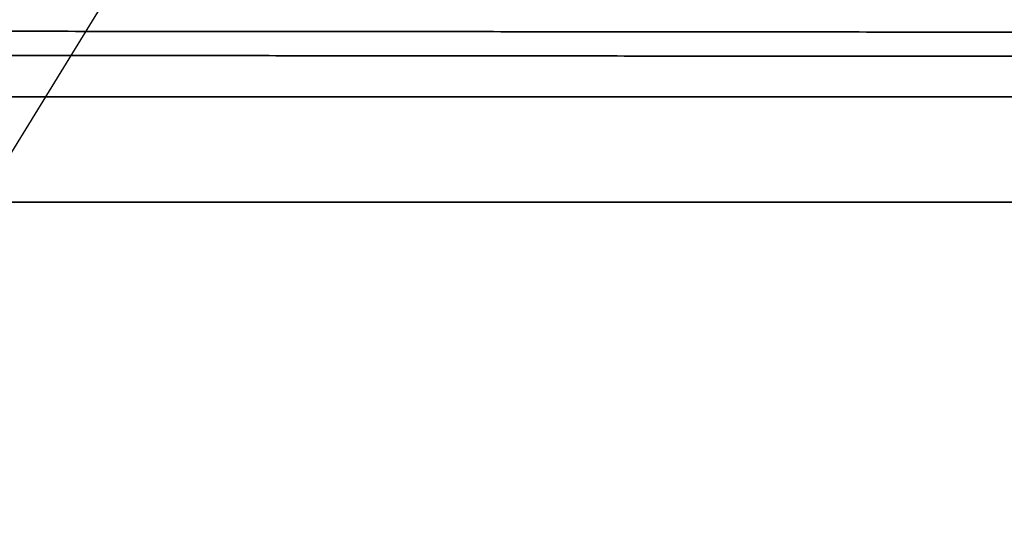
# Model space of a CAD drawing. Header units: millimetres. Extents: x -53858 to 733, y -20463 to 1307.
# Tile 162 of 256: x -51912.054 to -51910.193, y -15909.72 to -15908.787. Entities that reach past the tile are written whole.
import ezdxf

# ---------------------------------------------------------------- set-up
doc = ezdxf.new("R2010")
doc.units = ezdxf.units.MM
doc.layers.add('_HVAC_klima_opis', color=3, linetype='Continuous')
doc.layers.add('_HVAC_urzadzenia', color=251, linetype='Continuous', lineweight=35)

# ---------------------------------------------------------------- blocks, each defined once
blk = doc.blocks.new('A$C41852E73')
at = {"linetype": 'Continuous'}
for p, q in [((50.5789, 5.8921), (37.7963, 5.8921)), ((50.8439, 5.6925), (39.7244, 5.6925))]:
    blk.add_line(p, q, dxfattribs=at)
for points, knots in [([(40.7702, 6.0174), (40.8047, 6.0174), (40.905, 6.0173), (41.0728, 6.0172), (41.2743, 6.017), (41.4782, 6.0168), (41.6842, 6.0166), (41.8923, 6.0164), (42.1023, 6.0163), (42.314, 6.0161), (42.5275, 6.0159), (42.7425, 6.0157), (42.9589, 6.0155), (43.1765, 6.0153), (43.3954, 6.0152), (43.6152, 6.015), (43.836, 6.0148), (44.0575, 6.0146), (44.2796, 6.0144), (44.5023, 6.0142), (44.7253, 6.0141), (44.9485, 6.0139), (45.1719, 6.0137), (45.3952, 6.0135), (45.6184, 6.0134), (45.8413, 6.0132), (46.0637, 6.013), (46.2856, 6.0128), (46.5068, 6.0127), (46.7272, 6.0125), (46.9466, 6.0123), (47.1623, 6.0122), (47.3044, 6.0121), (47.374, 6.012)], [0, 0, 0, 0, 0.01726, 0.050057, 0.082855, 0.115652, 0.14845, 0.181247, 0.214045, 0.246842, 0.27964, 0.312437, 0.345235, 0.378033, 0.41083, 0.443628, 0.476425, 0.509223, 0.54202, 0.574818, 0.607615, 0.640413, 0.67321, 0.706008, 0.738805, 0.771603, 0.8044, 0.837198, 0.869995, 0.902793, 0.93559, 0.968388, 1, 1, 1, 1]), ([(39.6104, 5.9733), (39.6378, 5.9733), (39.7175, 5.9732), (39.8518, 5.973), (40.0148, 5.9728), (40.1813, 5.9727), (40.351, 5.9725), (40.5238, 5.9723), (40.6998, 5.9721), (40.8787, 5.9719), (41.0604, 5.9717), (41.2449, 5.9715), (41.4319, 5.9713), (41.6213, 5.9711), (41.8132, 5.9709), (42.0072, 5.9707), (42.2033, 5.9705), (42.4013, 5.9703), (42.6012, 5.9701), (42.8027, 5.9699), (43.0058, 5.9698), (43.2104, 5.9696), (43.4161, 5.9694), (43.6231, 5.9692), (43.831, 5.969), (44.0398, 5.9688), (44.2494, 5.9686), (44.4595, 5.9685), (44.6701, 5.9683), (44.881, 5.9681), (45.0883, 5.9679), (45.2436, 5.9678), (45.3285, 5.9677), (45.3467, 5.9677)], [0, 0, 0, 0, 0.0177, 0.051332, 0.084966, 0.118599, 0.152232, 0.185865, 0.219498, 0.253131, 0.286765, 0.320398, 0.354031, 0.387664, 0.421297, 0.45493, 0.488563, 0.522196, 0.555829, 0.589462, 0.623095, 0.656728, 0.690361, 0.723994, 0.757627, 0.79126, 0.824893, 0.858526, 0.892159, 0.925792, 0.959425, 0.991289, 1, 1, 1, 1])]:
    blk.add_open_spline(points, degree=3, knots=knots, dxfattribs=at)

msp = doc.modelspace()

# ---------------------------------------------------------------- linework, layer by layer
at = {"layer": '_HVAC_klima_opis', "color": 250}
msp.add_line((-51967.8249, -15999.8202), (-51899.9517, -15889.3077), dxfattribs=at)

# ---------------------------------------------------------------- block references
at = {"layer": '_HVAC_urzadzenia'}
msp.add_blockref('A$C41852E73', (-51954.6775, -15914.8244), dxfattribs=at)

doc.saveas('drawing.dxf')
